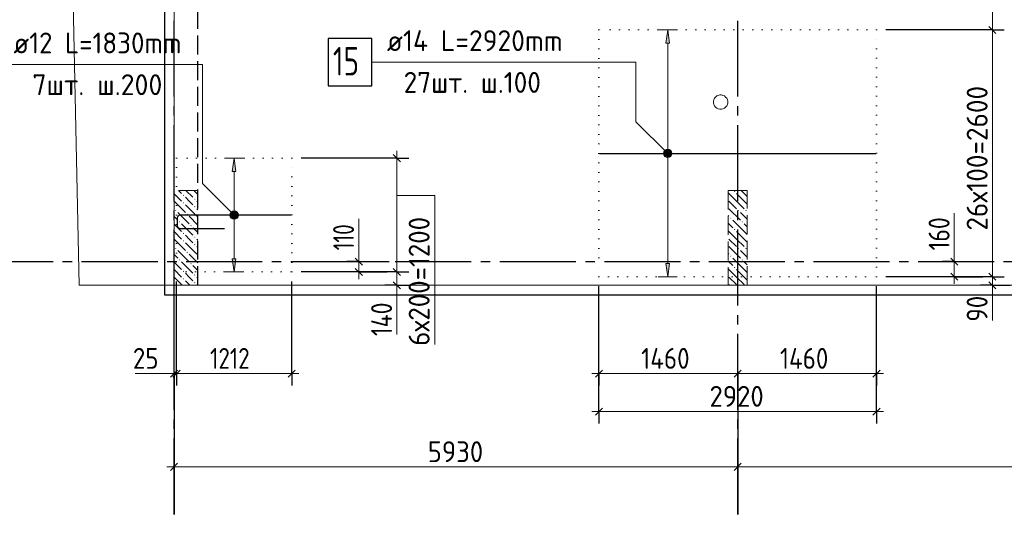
# Model space of a CAD drawing. Header units: millimetres. Extents: x 0 to 42000, y -76 to 29700.
# Tile 3 of 13: x 5204 to 15564, y 6819 to 12030. Entities that reach past the tile are written whole.
import ezdxf

# ---------------------------------------------------------------- set-up
doc = ezdxf.new("R2010")
doc.units = ezdxf.units.MM
for name, pattern in [('______2', [270, 200, -70]), ('______5', [1100, 800, -100, 100, -100]), ('______9', [100, 0, -100])]:
    doc.linetypes.add(name, pattern=pattern)
for name, color, linetype, lineweight in [('Standard', 7, 'Continuous', 25), ('ДОП Верх по Х', 7, 'Continuous', 18), ('ЖБ Перекрытие верхний уровень', 7, 'Continuous', 18), ('Позиционная метка номер позиции', 7, 'Continuous', 13), ('Примечания', 7, 'Continuous', 13), ('Размерная линия_ общее', 7, 'Continuous', 13)]:
    doc.layers.add(name, color=color, linetype=linetype, lineweight=lineweight)
for name, color, linetype, lineweight, true_color in [('ЖБ Балка Нижележащая', 7, '______2', 18, 0x656565), ('ЖБ Пилон', 7, '______2', 13, 0xa0a0a0), ('Оси', 7, '______5', 13, 0x656565)]:
    doc.layers.add(name, color=color, linetype=linetype, lineweight=lineweight, true_color=true_color)
doc.styles.add('ISOCPEUR', font='txt')

msp = doc.modelspace()

# ---------------------------------------------------------------- hatches: boundary and pattern name
at = {"layer": 'ДОП Верх по Х', "linetype": 'Continuous', "lineweight": 13, "transparency": 33554687}
for points in [[(12042, 11782), (12022, 11922), (12002, 11782)], [(7480, 10432), (7460, 10572), (7440, 10432)]]:
    msp.add_hatch(color=7, dxfattribs=at).paths.add_polyline_path(points)
for points in [[(7480, 9512), (7460, 9372), (7440, 9512)], [(12042, 9462), (12022, 9322), (12002, 9462)]]:
    msp.add_hatch(color=7, dxfattribs=at).paths.add_polyline_path(points, flags=16)
at = {"layer": 'ЖБ Пилон', "linetype": 'Continuous', "lineweight": 18, "transparency": 33554687}
for points in [[(6920, 10179), (6927, 10186), (6933, 10179), (6927, 10173)], [(12720, 10219), (12727, 10226), (12733, 10219), (12727, 10213)], [(6920, 10099), (6927, 10106), (6933, 10099), (6927, 10093)], [(7040, 10139), (7047, 10146), (7053, 10139), (7047, 10133)], [(7040, 10059), (7047, 10066), (7053, 10059), (7047, 10053)], [(6840, 10019), (6847, 10026), (6853, 10019), (6847, 10013)], [(6960, 9979), (6967, 9986), (6973, 9979), (6967, 9973)], [(12680, 9939), (12687, 9946), (12693, 9939), (12687, 9933)], [(12760, 10019), (12767, 10026), (12773, 10019), (12767, 10013)], [(12840, 10019), (12847, 10026), (12853, 10019), (12847, 10013)], [(6880, 9899), (6887, 9906), (6893, 9899), (6887, 9893)], [(7000, 9859), (7007, 9866), (7013, 9859), (7007, 9853)], [(12800, 9899), (12807, 9906), (12813, 9899), (12807, 9893)], [(6920, 9779), (6927, 9786), (6933, 9779), (6927, 9773)], [(7040, 9739), (7047, 9746), (7053, 9739), (7047, 9733)], [(12720, 9819), (12727, 9826), (12733, 9819), (12727, 9813)], [(6920, 9699), (6927, 9706), (6933, 9699), (6927, 9693)], [(7040, 9659), (7047, 9666), (7053, 9659), (7047, 9653)], [(6840, 9619), (6847, 9626), (6853, 9619), (6847, 9613)], [(6960, 9579), (6967, 9586), (6973, 9579), (6967, 9573)], [(12680, 9539), (12687, 9546), (12693, 9539), (12687, 9533)], [(12760, 9619), (12767, 9626), (12773, 9619), (12767, 9613)], [(12840, 9619), (12847, 9626), (12853, 9619), (12847, 9613)], [(6880, 9499), (6887, 9506), (6893, 9499), (6887, 9493)], [(7000, 9459), (7007, 9466), (7013, 9459), (7007, 9453)], [(12800, 9499), (12807, 9506), (12813, 9499), (12807, 9493)], [(6920, 9379), (6927, 9386), (6933, 9379), (6927, 9373)], [(7040, 9339), (7047, 9346), (7053, 9339), (7047, 9333)], [(12720, 9419), (12727, 9426), (12733, 9419), (12727, 9413)], [(6920, 9299), (6927, 9306), (6933, 9299), (6927, 9293)], [(7040, 9259), (7047, 9266), (7053, 9259), (7047, 9253)]]:
    msp.add_hatch(color=7, dxfattribs=at).paths.add_polyline_path(points, flags=16)
at = {"layer": 'Позиционная метка номер позиции', "linetype": 'Continuous', "lineweight": 13, "transparency": 33554687}
for points in [[(11990, 10590), (12033, 10665), (11979, 10611)], [(11979, 10611), (12033, 10665), (12010, 10665)], [(11979, 10611), (12010, 10665), (11979, 10633)], [(11979, 10633), (12010, 10665), (11990, 10654)], [(11990, 10590), (12054, 10654), (12033, 10665)], [(12010, 10579), (12054, 10654), (11990, 10590)], [(12010, 10579), (12065, 10633), (12054, 10654)], [(12033, 10579), (12065, 10633), (12010, 10579)], [(12033, 10579), (12065, 10611), (12065, 10633)], [(12065, 10611), (12033, 10579), (12054, 10590)], [(7428, 9940), (7471, 10015), (7416, 9961)], [(7416, 9961), (7471, 10015), (7448, 10015)], [(7416, 9961), (7448, 10015), (7416, 9983)], [(7416, 9983), (7448, 10015), (7428, 10004)], [(7428, 9940), (7492, 10004), (7471, 10015)], [(7448, 9929), (7492, 10004), (7428, 9940)], [(7448, 9929), (7503, 9983), (7492, 10004)], [(7471, 9929), (7503, 9983), (7448, 9929)], [(7471, 9929), (7503, 9961), (7503, 9983)], [(7503, 9961), (7471, 9929), (7492, 9940)]]:
    msp.add_hatch(color=7, dxfattribs=at).paths.add_polyline_path(points)

# ---------------------------------------------------------------- linework, layer by layer
at = {"layer": 'Standard', "color": 7, "linetype": 'Continuous', "lineweight": 18, "transparency": 33554687}
for p, q in [((6829, 9232), (6829, 18732)), ((12515, 11202), (12508, 11187)), ((12525, 11215), (12515, 11202)), ((12539, 11226), (12525, 11215)), ((12554, 11233), (12539, 11226)), ((12570, 11237), (12554, 11233)), ((12587, 11237), (12570, 11237)), ((12604, 11233), (12587, 11237)), ((12619, 11226), (12604, 11233)), ((12632, 11215), (12619, 11226)), ((12643, 11202), (12632, 11215)), ((12650, 11187), (12643, 11202)), ((12508, 11187), (12504, 11170)), ((12504, 11170), (12504, 11154)), ((12504, 11154), (12508, 11137)), ((12508, 11137), (12515, 11122)), ((12515, 11122), (12525, 11109)), ((12525, 11109), (12539, 11098)), ((12539, 11098), (12554, 11091)), ((12554, 11091), (12570, 11087)), ((12570, 11087), (12587, 11087)), ((12587, 11087), (12604, 11091)), ((12604, 11091), (12619, 11098)), ((12619, 11098), (12632, 11109)), ((12632, 11109), (12643, 11122)), ((12643, 11122), (12650, 11137)), ((12654, 11170), (12650, 11187)), ((12650, 11137), (12654, 11154)), ((12654, 11154), (12654, 11170)), ((30362, 9232), (6829, 9232))]:
    msp.add_line(p, q, dxfattribs=at)
at = {"layer": 'Standard', "color": 7, "linetype": 'Continuous', "lineweight": 13, "transparency": 33554687}
for points in [[(5829, 9232), (37172, 9232), (37172, 27138), (5536, 23138), (5829, 9232)], [(6829, 9232), (37172, 9232), (37172, 25860), (6829, 25860), (6829, 9232)]]:
    msp.add_lwpolyline(points, dxfattribs=at)
at = {"layer": 'Standard', "color": 254, "linetype": 'Continuous', "lineweight": 25, "true_color": 0xc4c4ff, "transparency": 33554687}
msp.add_lwpolyline([(6729, 9132), (37272, 9132), (37272, 25960), (6729, 25960), (6729, 9132)], dxfattribs=at)
at = {"layer": 'ДОП Верх по Х', "color": 251, "linetype": 'Continuous', "lineweight": 13, "true_color": 0x494949, "transparency": 33554687}
for p, q in [((12022, 11922), (11922, 11922)), ((12022, 11922), (12002, 11782)), ((12042, 11782), (12022, 11922)), ((12022, 11922), (12122, 11922)), ((12022, 11922), (12022, 11922)), ((12002, 11782), (12042, 11782)), ((12022, 9462), (12022, 11782)), ((7460, 10572), (7360, 10572)), ((7460, 10572), (7440, 10432)), ((7480, 10432), (7460, 10572)), ((7460, 10572), (7560, 10572)), ((7460, 10572), (7460, 10572)), ((7440, 10432), (7480, 10432)), ((7460, 9512), (7460, 10432)), ((7460, 9372), (7440, 9512)), ((7440, 9512), (7480, 9512)), ((7480, 9512), (7460, 9372)), ((12022, 9322), (12002, 9462)), ((12002, 9462), (12042, 9462)), ((12042, 9462), (12022, 9322)), ((7460, 9372), (7360, 9372)), ((7460, 9372), (7560, 9372)), ((7460, 9372), (7460, 9372)), ((12022, 9322), (11922, 9322)), ((12022, 9322), (12122, 9322)), ((12022, 9322), (12022, 9322))]:
    msp.add_line(p, q, dxfattribs=at)
at = {"layer": 'ДОП Верх по Х', "color": 7, "linetype": 'Continuous', "lineweight": 25, "transparency": 33554687}
msp.add_line((11306, 10622), (14212, 10622), dxfattribs=at)
for points in [[(8449, 11332), (8909, 11332), (8909, 11832), (8449, 11832), (8449, 11332)], [(8060, 9972), (6895, 9972), (6889, 9971), (6882, 9969), (6876, 9965), (6871, 9961), (6866, 9956), (6863, 9950), (6861, 9943), (6860, 9936), (6860, 9866), (6861, 9859), (6863, 9852), (6866, 9846), (6871, 9841), (6876, 9837), (6882, 9833), (6889, 9831), (6895, 9830), (7360, 9830)]]:
    msp.add_lwpolyline(points, dxfattribs=at)
at = {"layer": 'ЖБ Балка Нижележащая', "color": 251, "linetype": '______2', "lineweight": 18, "true_color": 0x656565, "transparency": 33554687}
for p, q in [((6829, 18732), (6829, 9232)), ((7079, 9232), (7079, 18732)), ((6829, 9232), (7079, 9232))]:
    msp.add_line(p, q, dxfattribs=at)
at = {"layer": 'ЖБ Перекрытие верхний уровень', "color": 7, "linetype": 'Continuous', "lineweight": 18, "transparency": 33554687}
for p, q in [((6829, 18732), (6829, 9232)), ((12515, 11202), (12508, 11187)), ((12525, 11215), (12515, 11202)), ((12539, 11226), (12525, 11215)), ((12554, 11233), (12539, 11226)), ((12570, 11237), (12554, 11233)), ((12587, 11237), (12570, 11237)), ((12604, 11233), (12587, 11237)), ((12619, 11226), (12604, 11233)), ((12632, 11215), (12619, 11226)), ((12643, 11202), (12632, 11215)), ((12650, 11187), (12643, 11202)), ((12508, 11187), (12504, 11170)), ((12504, 11170), (12504, 11154)), ((12504, 11154), (12508, 11137)), ((12508, 11137), (12515, 11122)), ((12515, 11122), (12525, 11109)), ((12525, 11109), (12539, 11098)), ((12539, 11098), (12554, 11091)), ((12554, 11091), (12570, 11087)), ((12570, 11087), (12587, 11087)), ((12587, 11087), (12604, 11091)), ((12604, 11091), (12619, 11098)), ((12619, 11098), (12632, 11109)), ((12632, 11109), (12643, 11122)), ((12643, 11122), (12650, 11137)), ((12654, 11170), (12650, 11187)), ((12650, 11137), (12654, 11154)), ((12654, 11154), (12654, 11170)), ((6829, 9232), (30362, 9232))]:
    msp.add_line(p, q, dxfattribs=at)
at = {"layer": 'ЖБ Пилон', "color": 253, "linetype": '______2', "lineweight": 13, "true_color": 0xa0a0a0, "transparency": 33554687}
for p, q in [((7079, 10232), (6829, 10232)), ((6829, 10232), (6829, 9232)), ((7079, 9232), (7079, 10232)), ((12859, 10232), (12659, 10232)), ((12659, 10232), (12659, 9232)), ((12859, 9232), (12859, 10232))]:
    msp.add_line(p, q, dxfattribs=at)
at = {"layer": 'ЖБ Пилон', "color": 9, "linetype": 'Continuous', "lineweight": 18, "true_color": 0xc7c7c7, "transparency": 33554687}
for p, q in [((6829, 10197), (6907, 10119)), ((6874, 10232), (6907, 10199)), ((6987, 10119), (6947, 10159)), ((6954, 10232), (7027, 10159)), ((7079, 10187), (7035, 10232)), ((12747, 10119), (12659, 10207)), ((12747, 10199), (12827, 10119)), ((12827, 10199), (12795, 10232)), ((12827, 10199), (12859, 10167)), ((6829, 10117), (6947, 9999)), ((6947, 10079), (7067, 9959)), ((7027, 10079), (6987, 10119)), ((7067, 10119), (7079, 10107)), ((12667, 10119), (12747, 10039)), ((12747, 10119), (12827, 10039)), ((12827, 10119), (12859, 10087)), ((6867, 9919), (6829, 9957)), ((6867, 9999), (6987, 9879)), ((6987, 9959), (7079, 9867)), ((7067, 10039), (7079, 10027)), ((12659, 9967), (12667, 9959)), ((12667, 10039), (12787, 9919)), ((12827, 9959), (12787, 9999)), ((12859, 9927), (12827, 9959)), ((6829, 9877), (6907, 9799)), ((6907, 9879), (7027, 9759)), ((12659, 9887), (12707, 9839)), ((12827, 9799), (12707, 9919)), ((12827, 9879), (12859, 9847)), ((6829, 9797), (6907, 9719)), ((6987, 9719), (6947, 9759)), ((7079, 9787), (7027, 9839)), ((12747, 9719), (12659, 9807)), ((12747, 9799), (12827, 9719)), ((12827, 9799), (12859, 9767)), ((6829, 9717), (6947, 9599)), ((6947, 9679), (7067, 9559)), ((7027, 9679), (6987, 9719)), ((7067, 9719), (7079, 9707)), ((7067, 9639), (7079, 9627)), ((12667, 9719), (12747, 9639)), ((12667, 9639), (12787, 9519)), ((12747, 9719), (12827, 9639)), ((12827, 9719), (12859, 9687)), ((6867, 9519), (6829, 9557)), ((6867, 9599), (6987, 9479)), ((6987, 9559), (7079, 9467)), ((12659, 9567), (12667, 9559)), ((12827, 9559), (12787, 9599)), ((12859, 9527), (12827, 9559)), ((6829, 9477), (6907, 9399)), ((6907, 9479), (7027, 9359)), ((7079, 9387), (7027, 9439)), ((12659, 9487), (12707, 9439)), ((12827, 9399), (12707, 9519)), ((12827, 9479), (12859, 9447)), ((6829, 9397), (6907, 9319)), ((6987, 9319), (6947, 9359)), ((12747, 9319), (12659, 9407)), ((12747, 9399), (12827, 9319)), ((12827, 9399), (12859, 9367)), ((6829, 9317), (6914, 9232)), ((6947, 9279), (6994, 9232)), ((7027, 9279), (6987, 9319)), ((7067, 9319), (7079, 9307)), ((7067, 9239), (7074, 9232)), ((12667, 9319), (12747, 9239)), ((12667, 9239), (12674, 9232)), ((12747, 9319), (12827, 9239)), ((12827, 9319), (12859, 9287))]:
    msp.add_line(p, q, dxfattribs=at)
at = {"layer": 'Оси', "color": 8, "linetype": '______5', "lineweight": -3, "transparency": 33554687}
for p, q in [((6829, 6819), (6829, 19557)), ((12759, 6819), (12759, 19515)), ((3656, 9482), (30796, 9482))]:
    msp.add_line(p, q, dxfattribs=at)
at = {"layer": 'Оси', "color": 7, "linetype": 'Continuous', "lineweight": 25, "transparency": 33554687}
for p, q in [((6829, 8319), (6829, 6819)), ((12759, 8319), (12759, 6819))]:
    msp.add_line(p, q, dxfattribs=at)
at = {"layer": 'Позиционная метка номер позиции', "color": 7, "linetype": 'Continuous', "lineweight": 13, "transparency": 33554687}
for p, q in [((11990, 10654), (11990, 10654)), ((11990, 10590), (11990, 10590)), ((12054, 10654), (12054, 10654)), ((12054, 10590), (12054, 10590)), ((7428, 10004), (7428, 10004)), ((7492, 10004), (7492, 10004)), ((7428, 9940), (7428, 9940)), ((7492, 9940), (7492, 9940))]:
    msp.add_line(p, q, dxfattribs=at)
at = {"layer": 'Позиционная метка номер позиции', "color": 251, "linetype": 'Continuous', "lineweight": 13, "true_color": 0x656565, "transparency": 33554687}
for p, q in [((15038, 9482), (15038, 9992)), ((8772, 9482), (8772, 9932)), ((9172, 9232), (9172, 8712)), ((15438, 9232), (15438, 8862)), ((6829, 8302), (6419, 8302))]:
    msp.add_line(p, q, dxfattribs=at)
at = {"layer": 'Позиционная метка номер позиции', "color": 7, "linetype": 'Continuous', "lineweight": 13, "transparency": 33554687}
for points in [[(7460, 9972), (7126, 10305), (7126, 11558), (5038, 11558)], [(12022, 10622), (11688, 10955), (11688, 11582), (8909, 11582)]]:
    msp.add_lwpolyline(points, dxfattribs=at)
at = {"layer": 'Позиционная метка номер позиции', "color": 251, "linetype": 'Continuous', "lineweight": 13, "true_color": 0x656565, "transparency": 33554687}
msp.add_lwpolyline([(9172, 10178), (9572, 10178), (9572, 8608)], dxfattribs=at)
at = {"layer": 'Позиционная метка номер позиции', "color": 7, "linetype": 'Continuous', "lineweight": 13, "transparency": 33554687}
for centre in [(12022, 10622), (7460, 9972)]:
    msp.add_circle(centre, 45, dxfattribs=at)
at = {"layer": 'Примечания', "color": 253, "linetype": '______2', "lineweight": -3, "true_color": 0xababab, "transparency": 33554687}
msp.add_line((7079, 9232), (7079, 18732), dxfattribs=at)
at = {"layer": 'Примечания', "color": 7, "linetype": '______9', "lineweight": 13, "transparency": 33554687}
for p, q in [((11299, 11922), (11299, 9322)), ((14219, 11922), (11299, 11922)), ((14219, 9322), (14219, 11922)), ((6854, 10572), (6854, 9372)), ((8066, 10572), (6854, 10572)), ((8066, 9372), (8066, 10572)), ((6854, 9372), (8066, 9372)), ((11299, 9322), (14219, 9322))]:
    msp.add_line(p, q, dxfattribs=at)
at = {"layer": 'Размерная линия_ общее', "color": 251, "linetype": 'Continuous', "lineweight": 13, "true_color": 0x656565, "transparency": 33554687}
for p, q in [((15438, 11922), (15438, 13302)), ((9172, 10572), (9172, 10647)), ((9172, 10572), (9172, 9372)), ((8772, 9482), (8772, 9557)), ((15038, 9482), (15038, 9557)), ((8772, 9372), (8772, 9482)), ((15038, 9322), (15038, 9482)), ((8772, 9372), (8772, 9297)), ((9172, 9372), (9172, 9232)), ((9172, 9232), (9172, 9157)), ((15038, 9322), (15038, 9247)), ((15438, 9232), (15438, 9322)), ((15438, 9232), (15438, 9157)), ((6829, 8302), (6754, 8302)), ((6829, 8302), (6854, 8302)), ((6854, 8302), (8066, 8302)), ((8066, 8302), (8141, 8302)), ((11299, 8302), (11224, 8302)), ((11299, 8302), (12759, 8302)), ((12759, 8302), (14219, 8302)), ((14219, 8302), (14294, 8302)), ((11299, 7902), (11224, 7902)), ((11299, 7902), (14219, 7902)), ((14219, 7902), (14294, 7902))]:
    msp.add_line(p, q, dxfattribs=at)
at = {"layer": 'Размерная линия_ общее', "color": 251, "linetype": 'Continuous', "lineweight": -3, "true_color": 0x656565, "transparency": 33554687}
for p, q in [((15438, 11922), (15313, 11922)), ((15438, 11922), (15563, 11922)), ((9172, 10572), (8166, 10572)), ((9172, 10572), (9047, 10572)), ((9172, 10572), (9297, 10572)), ((8772, 9482), (8647, 9482)), ((8772, 9482), (8897, 9482)), ((8772, 9482), (9092, 9482)), ((15038, 9482), (14913, 9482)), ((15038, 9482), (15163, 9482)), ((15038, 9482), (15338, 9482)), ((9172, 9372), (8166, 9372)), ((8772, 9372), (8647, 9372)), ((8772, 9372), (8897, 9372)), ((8772, 9372), (9072, 9372)), ((9172, 9372), (9047, 9372)), ((9172, 9372), (9297, 9372)), ((8066, 8302), (8066, 9272)), ((9172, 9232), (9047, 9232)), ((9172, 9232), (9297, 9232)), ((9172, 9232), (9264, 9232)), ((11299, 7902), (11299, 9222)), ((11299, 8302), (11299, 9222)), ((14219, 7902), (14219, 9222)), ((14219, 8302), (14219, 9222)), ((15038, 9322), (14913, 9322)), ((15038, 9322), (15163, 9322)), ((15038, 9322), (15338, 9322)), ((15438, 9322), (15313, 9322)), ((15438, 9232), (15313, 9232)), ((15438, 9322), (15563, 9322)), ((15438, 9232), (15563, 9232)), ((6829, 8302), (6829, 8427)), ((6854, 8302), (6854, 8427)), ((8066, 8302), (8066, 8427)), ((11299, 8302), (11299, 8427)), ((12759, 8302), (12759, 8427)), ((14219, 8302), (14219, 8427)), ((6829, 8302), (6829, 8177)), ((6854, 8302), (6854, 8177)), ((8066, 8302), (8066, 8177)), ((11299, 8302), (11299, 8177)), ((12759, 8302), (12759, 8177)), ((12759, 8302), (12759, 8302)), ((14219, 8302), (14219, 8177)), ((11299, 7902), (11299, 8027)), ((14219, 7902), (14219, 8027)), ((11299, 7902), (11299, 7777)), ((14219, 7902), (14219, 7777))]:
    msp.add_line(p, q, dxfattribs=at)
at = {"layer": 'Размерная линия_ общее', "color": 251, "linetype": 'Continuous', "lineweight": 25, "true_color": 0x656565, "transparency": 33554687}
for p, q in [((15476, 11885), (15401, 11959)), ((9135, 10609), (9210, 10534)), ((8810, 9445), (8735, 9519)), ((15076, 9445), (15001, 9519)), ((8810, 9334), (8735, 9409)), ((9135, 9409), (9210, 9334)), ((15076, 9285), (15001, 9359)), ((15476, 9285), (15401, 9359)), ((9135, 9270), (9210, 9195)), ((15476, 9195), (15401, 9270)), ((6791, 8264), (6866, 8339)), ((6816, 8264), (6891, 8339)), ((8028, 8264), (8103, 8339)), ((11261, 8264), (11336, 8339)), ((12721, 8264), (12796, 8339)), ((14181, 8264), (14256, 8339)), ((11261, 7864), (11336, 7939)), ((14181, 7864), (14256, 7939))]:
    msp.add_line(p, q, dxfattribs=at)
at = {"layer": 'Размерная линия_ общее', "color": 7, "linetype": 'Continuous', "lineweight": 25, "transparency": 33554687}
for p, q in [((6791, 7282), (6866, 7357)), ((12721, 7282), (12796, 7357))]:
    msp.add_line(p, q, dxfattribs=at)
at = {"layer": 'Размерная линия_ общее', "color": 253, "linetype": 'Continuous', "lineweight": -3, "true_color": 0xa0a0a0, "transparency": 33554687}
for p, q in [((6829, 7319), (6829, 7444)), ((12759, 7319), (12759, 7444)), ((6829, 7319), (6829, 7194)), ((6829, 7319), (6829, 7019)), ((12759, 7319), (12759, 7194)), ((12759, 7319), (12759, 7019))]:
    msp.add_line(p, q, dxfattribs=at)
at = {"layer": 'Размерная линия_ общее', "color": 7, "linetype": 'Continuous', "lineweight": 13, "transparency": 33554687}
for p, q in [((6829, 7319), (6754, 7319)), ((6829, 7319), (12759, 7319)), ((12759, 7319), (19459, 7319))]:
    msp.add_line(p, q, dxfattribs=at)
at = {"layer": 'Размерная линия_ общее', "color": 251, "linetype": 'Continuous', "lineweight": -3, "true_color": 0x656565, "transparency": 33554687}
for points in [[(15438, 11922), (15421, 11922), (15421, 11922), (15421, 11922), (15421, 11922), (15421, 11922), (15421, 11922), (15421, 11922), (15421, 11922), (14319, 11922)], [(6854, 8302), (6854, 8319), (6854, 8319), (6854, 8611), (6854, 8611), (6854, 9272)], [(15438, 9322), (15421, 9322), (15421, 9322), (15421, 9322), (15421, 9322), (15421, 9322), (15421, 9322), (15421, 9322), (15421, 9322), (15421, 9322), (15421, 9322), (14319, 9322)], [(15438, 9232), (15439, 9232), (15439, 9232), (15445, 9232), (15445, 9232), (15626, 9232)], [(6829, 8302), (6829, 8319), (6829, 8319), (6829, 8596), (6829, 8596), (6829, 9132)]]:
    msp.add_lwpolyline(points, dxfattribs=at)
at = {"layer": 'Размерная линия_ общее', "color": 251, "linetype": 'Continuous', "lineweight": 13, "true_color": 0x656565, "transparency": 33554687}
msp.add_lwpolyline([(15438, 9322), (15438, 9427), (15438, 9427), (15438, 9640), (15438, 9640), (15438, 11922)], dxfattribs=at)

# ---------------------------------------------------------------- texts
at = {"layer": 'ДОП Верх по Х', "color": 7, "linetype": 'Continuous', "lineweight": 13, "transparency": 33554687, "attachment_point": 7, "style": 'ISOCPEUR'}
for s, insert, char_height, width in [('\\W0.96;ø14 L=2920mm ', (9068, 11699), 220, 2172.61), ('\\W0.94;ø12 L=1830mm ', (5139, 11675), 220, 2104.38), ('\\W0.75;15', (8499, 11442), 300, 472.29), ('\\W0.97;7шт. ш.200 ', (5337, 11235), 220, 1712.32), ('\\W0.95;27шт. ш.100 ', (9244, 11259), 220, 1819.89)]:
    msp.add_mtext(s, dxfattribs=dict(at, insert=insert, char_height=char_height, width=width))
at = {"layer": 'Размерная линия_ общее', "color": 251, "linetype": 'Continuous', "lineweight": 25, "true_color": 0x656565, "transparency": 33554687, "char_height": 220, "attachment_point": 7, "rotation": 90, "style": 'ISOCPEUR'}
for s, insert, width in [('\\W0.95;26х100=2600', (15388, 9808), 1753.13), ('\\W0.94;6х200=1200', (9517, 8594), 1598.71), ('\\W0.74;110', (8722, 9600), 455.14), ('\\W0.83;160', (14988, 9600), 508.57), ('\\W0.87;90', (15388, 8849), 403.92), ('\\W0.83;140', (9122, 8697), 531.41)]:
    msp.add_mtext(s, dxfattribs=dict(at, insert=insert, width=width))
at = {"layer": 'Размерная линия_ общее', "color": 251, "linetype": 'Continuous', "lineweight": 25, "true_color": 0x656565, "transparency": 33554687, "char_height": 220, "attachment_point": 7, "style": 'ISOCPEUR'}
for s, insert, width in [('\\W0.87;25', (6395, 8352), 403.93), ('\\W0.80;1212', (7207, 8352), 615.72), ('\\W0.87;1460', (11743, 8352), 689.43), ('\\W0.87;1460', (13203, 8352), 689.42), ('\\W0.93;2920', (12462, 7952), 718.09)]:
    msp.add_mtext(s, dxfattribs=dict(at, insert=insert, width=width))
at = {"layer": 'Размерная линия_ общее', "color": 7, "linetype": 'Continuous', "lineweight": 25, "transparency": 33554687, "insert": (9497, 7369), "char_height": 220, "width": 718.1, "attachment_point": 7, "style": 'ISOCPEUR'}
msp.add_mtext('\\W0.93;5930', dxfattribs=at)

doc.saveas('drawing.dxf')
